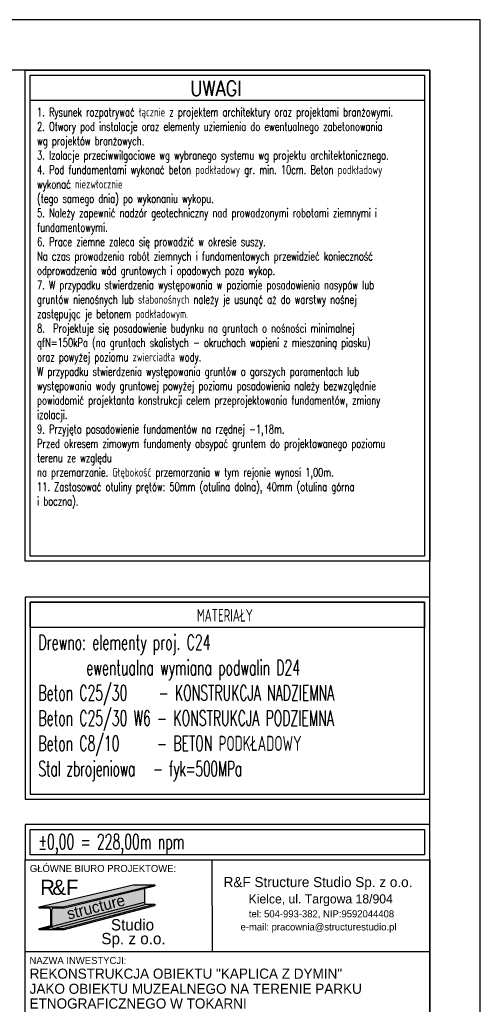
# Model space of a CAD drawing. Header units: centimetres. Extents: x 152786 to 159501, y -6718 to 1403.
# Tile 21 of 89: x 154430 to 154886, y -6206 to -5233. Entities that reach past the tile are written whole.
import ezdxf
from ezdxf.enums import TextEntityAlignment as Align

# ---------------------------------------------------------------- set-up
doc = ezdxf.new("R2010")
doc.units = ezdxf.units.CM
doc.header["$LTSCALE"] = 0.1
doc.layers.get('0').update_dxf_attribs({"color": 45})
for name, color, linetype in [('A_wymiary_zewn', 4, 'Continuous'), ('Format', 7, 'Continuous'), ('opisy_R&F', 3, 'Continuous'), ('ozn_graficzne_R&F', 5, 'Continuous'), ('Section', 3, 'Continuous'), ('wymiary_R&F', 3, 'Continuous')]:
    doc.layers.add(name, color=color, linetype=linetype)
doc.styles.add('MtXpl_FL_Pismo_Techn', font='txt')
doc.styles.add('MtXpl_FL_Pismo_Techn_1', font='txt')
doc.styles.add('simplex 0.6', font='simplex.shx', dxfattribs={"width": 0.6})
doc.styles.add('Skala 100', font='simplex.shx', dxfattribs={"width": 0.85, "height": 21})
doc.styles.add('TECH', font='FL Pismo Techniczne.ttf')

# ---------------------------------------------------------------- blocks, each defined once
blk = doc.blocks.new('tab_konstr_Tokarnia')
at = {"layer": 'A_wymiary_zewn', "true_color": 0xd7d6d6}
h = blk.add_hatch(color=254, dxfattribs=at)
h.dxf.hatch_style = 1
h.paths.add_polyline_path([(155912.24, -6517.47), (155890.64, -6517.47), (155797.69, -6539.31), (155821.69, -6539.31)])
at = {"layer": 'A_wymiary_zewn', "true_color": 0x848484}
h = blk.add_hatch(color=252, dxfattribs=at)
h.dxf.hatch_style = 1
h.paths.add_polyline_path([(155901.85, -6534.75), (155901.85, -6521.2), (155821.69, -6540.66), (155812.39, -6540.66, 0.414214), (155810.14, -6542.91), (155810.14, -6558.51, 0.037989), (155810.16, -6558.85)])
at = {"layer": 'A_wymiary_zewn', "true_color": 0x293133}
h = blk.add_hatch(color=250, dxfattribs=at)
h.dxf.hatch_style = 1
h.paths.add_polyline_path([(155912.24, -6518.68), (155912.24, -6517.47), (155821.69, -6539.31), (155821.69, -6540.66)])
h = blk.add_hatch(color=250, dxfattribs=at)
h.dxf.hatch_style = 1
edge = h.paths.add_edge_path()
edge.add_line((155797.69, -6560.76), (155806.99, -6560.76))
edge.add_arc((155806.99, -6558.51), 2.25, 270, 0)
edge.add_line((155809.24, -6558.51), (155809.24, -6542.91))
edge.add_arc((155806.99, -6542.91), 2.25, 0, 90)
edge.add_line((155806.99, -6540.66), (155797.69, -6540.66))
edge.add_line((155797.69, -6540.66), (155797.69, -6539.31))
edge.add_line((155797.69, -6539.31), (155821.69, -6539.31))
edge.add_line((155821.69, -6539.31), (155821.69, -6540.66))
edge.add_line((155821.69, -6540.66), (155812.39, -6540.66))
edge.add_arc((155812.39, -6542.91), 2.25, 90, 180)
edge.add_line((155810.14, -6542.91), (155810.14, -6558.51))
edge.add_arc((155812.39, -6558.51), 2.25, 180, 270)
edge.add_line((155812.39, -6560.76), (155821.69, -6560.76))
edge.add_line((155821.69, -6560.76), (155821.69, -6562.11))
edge.add_line((155821.69, -6562.11), (155797.69, -6562.11))
edge.add_line((155797.69, -6562.11), (155797.69, -6560.76))
at = {"layer": 'A_wymiary_zewn', "true_color": 0xafadad}
h = blk.add_hatch(color=253, dxfattribs=at)
h.dxf.hatch_style = 1
h.paths.add_polyline_path([(155903.87, -6536.77, -0.414214), (155901.85, -6534.75), (155810.16, -6558.85, 0.370396), (155812.39, -6560.76)])
at = {"layer": 'A_wymiary_zewn', "true_color": 0xd7d6d6}
h = blk.add_hatch(color=254, dxfattribs=at)
h.dxf.hatch_style = 1
h.paths.add_polyline_path([(155912.24, -6536.77), (155903.87, -6536.77), (155812.39, -6560.76), (155821.69, -6560.76)])
at = {"layer": 'A_wymiary_zewn', "true_color": 0x293133}
h = blk.add_hatch(color=250, dxfattribs=at)
h.dxf.hatch_style = 1
h.paths.add_polyline_path([(155912.24, -6537.99), (155912.24, -6536.77), (155821.69, -6560.76), (155821.69, -6562.11)])
at = {"layer": 'A_wymiary_zewn', "true_color": 0xafadad}
h = blk.add_hatch(color=253, dxfattribs=at)
h.dxf.hatch_style = 1
h.paths.add_polyline_path([(155809.24, -6558.51), (155809.24, -6557.78), (155797.69, -6560.76), (155806.99, -6560.76, 0.414214)])
at = {"color": 5}
for p, q in [((155783.87, -6492.94), (156183.87, -6492.94)), ((155783.87, -7096.92), (155783.87, -6492.94)), ((156183.87, -6492.94), (156183.87, -7096.92)), ((156183.87, -7096.92), (155783.87, -7096.92))]:
    blk.add_line(p, q, dxfattribs=at)
at = {"color": 4}
for p, q in [((155969.34, -6583.94), (155968.87, -6492.94)), ((156183.87, -6583.94), (155783.87, -6583.94)), ((156183.87, -6686.19), (155783.87, -6686.19)), ((156183.87, -6739.42), (155783.87, -6739.42)), ((155968.87, -6739.42), (155968.87, -6871.92)), ((156101.37, -6739.42), (156101.37, -6871.92)), ((156183.87, -6759.42), (155783.87, -6759.42)), ((156183.87, -6759.42), (155783.87, -6759.42)), ((156183.87, -6759.42), (155783.87, -6759.42)), ((156183.87, -6796.92), (155783.87, -6796.92)), ((156183.87, -6834.42), (155783.87, -6834.42)), ((156183.87, -6871.92), (155783.87, -6871.92)), ((156183.87, -6871.92), (155783.87, -6871.92)), ((156183.87, -6909.42), (155783.87, -6909.42)), ((156183.87, -6946.92), (155783.87, -6946.92)), ((156183.87, -7021.92), (155783.87, -7021.92)), ((156088.87, -7021.92), (156088.87, -7096.92)), ((156088.87, -7059.42), (156183.87, -7059.42))]:
    blk.add_line(p, q, dxfattribs=at)
at = {"layer": 'A_wymiary_zewn', "color": 250, "true_color": 0x293133}
for p, q in [((155797.69, -6539.31), (155890.64, -6517.47)), ((155821.69, -6539.31), (155912.24, -6517.47)), ((155821.69, -6540.66), (155912.24, -6518.68)), ((155890.64, -6517.47), (155912.24, -6517.47)), ((155901.85, -6520.71), (155901.85, -6534.75)), ((155912.24, -6517.47), (155912.24, -6518.68)), ((155797.69, -6540.66), (155797.69, -6539.31)), ((155797.69, -6539.31), (155821.69, -6539.31)), ((155806.99, -6540.66), (155797.69, -6540.66)), ((155809.24, -6558.51), (155809.24, -6542.91)), ((155810.14, -6542.91), (155810.14, -6558.51)), ((155810.16, -6558.85), (155901.85, -6534.75)), ((155812.39, -6560.76), (155903.87, -6536.77)), ((155821.69, -6540.66), (155812.39, -6540.66)), ((155821.69, -6560.76), (155912.24, -6536.77)), ((155821.69, -6562.11), (155912.24, -6537.99)), ((155821.69, -6539.31), (155821.69, -6540.66)), ((155903.87, -6536.77), (155912.24, -6536.77)), ((155797.69, -6560.76), (155809.24, -6557.78)), ((155797.69, -6560.76), (155806.99, -6560.76)), ((155797.69, -6562.11), (155797.69, -6560.76)), ((155821.69, -6562.11), (155797.69, -6562.11)), ((155812.39, -6560.76), (155821.69, -6560.76)), ((155821.69, -6560.76), (155821.69, -6562.11))]:
    blk.add_line(p, q, dxfattribs=at)
for centre, radius, start, end in [((155806.99, -6542.91), 2.25, 0, 90), ((155812.39, -6542.91), 2.25, 90, 180), ((155903.87, -6534.75), 2.03, 180, 270), ((155806.99, -6558.51), 2.25, 270, 0), ((155812.39, -6558.51), 2.25, 180, 270)]:
    blk.add_arc(centre, radius, start, end, dxfattribs=at)
at = {"layer": 'Section'}
for p, q in [((155890.64, -6517.47), (155912.24, -6517.47)), ((155912.24, -6517.47), (155912.24, -6518.68)), ((155912.24, -6536.77), (155912.24, -6537.99))]:
    blk.add_line(p, q, dxfattribs=at)
at = {"color": 4}
for s, height, style, p in [('GŁÓWNE BIURO PROJEKTOWE:', 7, 'TECH', (155788.64, -6504.94)), ('R&F Structure Studio Sp. z o.o.', 10, 'MtXpl_FL_Pismo_Techn', (155980.21, -6519.88)), ('Kielce, ul. Targowa 18/904', 9, 'MtXpl_FL_Pismo_Techn', (156004.9, -6536.03)), ('tel: 504-993-382, NIP:9592044408', 7, 'MtXpl_FL_Pismo_Techn', (156005.06, -6549.8)), ('e-mail: pracownia@structurestudio.pl', 7, 'MtXpl_FL_Pismo_Techn', (155996.88, -6562.75)), ('NAZWA INWESTYCJI:', 7, 'TECH', (155788.34, -6595.94)), ('REKONSTRUKCJA OBIEKTU "KAPLICA Z DYMIN"', 10, 'TECH', (155788.4, -6610.48)), ('JAKO OBIEKTU MUZEALNEGO NA TERENIE PARKU ', 10, 'TECH', (155788.4, -6625.43)), ('ETNOGRAFICZNEGO W TOKARNI ', 10, 'TECH', (155788.32, -6639.99)), ('JEDNOSTKA EWID.: 260403_5 - CHĘCINY (obszar wiejski), ', 9, 'TECH', (155788.5, -6667.34)), ('CZĘŚĆ DZ. NR EWID. 1682/2, OBRĘB EWID. 0016 TOKARNIA, GM. CHĘCINY  ', 9, 'TECH', (155788.5, -6681.06)), ('INWESTOR/ZLECENIODAWCA:', 7, 'TECH', (155787.87, -6698.19)), ('MUZEUM WSI KIELECKIEJ ', 10, 'TECH', (155788.87, -6714.7)), ('ul. Jana Pawła II nr 6 25-025 Kielce ', 10.0002, 'TECH', (155788.87, -6732.44)), ('AUTORZY OPRACOWANIA:', 7, 'TECH', (155787.87, -6751.42)), ('NUMER UPRAWNIEŃ:', 7, 'TECH', (155972.87, -6751.42)), ('PODPIS:', 7, 'TECH', (156105.37, -6751.42)), ('PROJEKTOWAŁ:', 7, 'TECH', (155787.9, -6771.42)), ('OPRACOWAŁ:', 7, 'TECH', (155787.9, -6808.92)), ('SPRAWDZIŁ:', 7, 'TECH', (155787.9, -6846.42)), ('FAZA PROJEKTU:', 7, 'TECH', (155787.87, -6883.92)), ('BRANŻA:', 7, 'TECH', (155787.87, -6921.42)), ('TYTUŁ RYSUNKU:', 7, 'TECH', (155787.87, -6958.92)), ('NUMER RYSUNKU:', 7, 'TECH', (155787.87, -7033.92)), ('SKALA:', 7, 'TECH', (156092.87, -7033.92)), ('DATA:', 7, 'TECH', (156092.87, -7071.42))]:
    blk.add_text(s, height=height, dxfattribs=dict(at, style=style)).set_placement(p)
at = {"color": 3, "style": 'TECH'}
for s, height, p in [('mgr inż. Paweł Frąckiewicz', 9, (155788.97, -6787.22)), ('SWK/0119/PWBKb/21', 9, (155976.35, -6784.26)), ('mgr inż. Mateusz Zieja', 9, (155788.97, -6824.72)), ('- - -', 9, (156018.16, -6821.76)), ('PROJEKT WYKONAWCZY', 12.5, (155789.87, -6901.42)), ('KONSTRUKCJA', 12.5, (155789.87, -6938.92)), ('06.2025', 12.5, (156120.53, -7086.92))]:
    blk.add_text(s, height=height, dxfattribs=at).set_placement(p)
at = {"color": 3, "char_height": 9, "style": 'TECH'}
for s, insert, width, attachment_point in [('mgr inż. Sławomir Rogowski', (155790.36, -6864.92), 202.7748, 7), ('\\pxi-3,l4,t4;SWK/0129/POOK/09', (156027.86, -6858.62), 115, 8)]:
    blk.add_mtext(s, dxfattribs=dict(at, insert=insert, width=width, attachment_point=attachment_point))
at = {"layer": 'A_wymiary_zewn', "color": 10, "style": 'TECH'}
for s, p in [('R', (155798.91, -6527.63)), ('F', (155824.41, -6527.63))]:
    blk.add_text(s, height=15, dxfattribs=at).set_placement(p)
at = {"layer": 'A_wymiary_zewn', "color": 18, "true_color": 0x000000, "style": 'TECH'}
blk.add_text('&', height=15, dxfattribs=at).set_placement((155810.91, -6527.63))
at = {"layer": 'A_wymiary_zewn', "color": 4, "style": 'MtXpl_FL_Pismo_Techn_1'}
blk.add_text('structure', height=11.25, rotation=14.13176, dxfattribs=at).set_placement((155826.88, -6552.05))
at = {"layer": 'A_wymiary_zewn', "color": 1, "style": 'TECH'}
for s, p in [('Studio', (155868.78, -6562.79)), ('Sp. z o.o.', (155859.31, -6576.42))]:
    blk.add_text(s, height=11.25, dxfattribs=at).set_placement(p)
blk = doc.blocks.new('TAB_2')
at = {"layer": 'opisy_R&F', "color": 4}
for points in [[(-300, 450), (-1100, 450), (-1100, 50), (-300, 50)], [(-1090, 440), (-310, 440), (-310, 390), (-1090, 390)], [(-310, 440), (-1090, 440), (-1090, 60), (-310, 60)], [(-300, 0), (-1100, 0), (-1100, -70), (-300, -70)], [(-1090, -10), (-310, -10), (-310, -60), (-1090, -60)]]:
    blk.add_lwpolyline(points, close=True, dxfattribs=at)
at = {"layer": 'opisy_R&F', "color": 2, "style": 'simplex 0.6', "width": 0.6}
blk.add_text('MATERIAŁY', height=25, dxfattribs=at).set_placement((-704.9, 401.3), align=Align.CENTER)
at = {"layer": 'opisy_R&F', "ltscale": 50, "char_height": 30, "width": 863.574, "attachment_point": 1, "style": 'simplex 0.6'}
for s, insert in [('{\\C5;Drewno: elementy proj. C24\\P       \\H0.666667x; \\H1.5x;ewentualna wymiana podwalin D24\\PBeton C25/30     - KONSTRUKCJA NADZIEMNA^JBeton C25/30 W6 - KONSTRUKCJA PODZIEMNA \\PBeton C8/10      - BETON PODKŁADOWY \\P\\T0.96;Stal zbrojeniowa   - fyk=500MPa}', (-1073.6, 375.5)), ('{\\C5;%%p0,00 = 228,00m npm}', (-1073.6, -19))]:
    blk.add_mtext(s, dxfattribs=dict(at, insert=insert))

msp = doc.modelspace()

# ---------------------------------------------------------------- linework, layer by layer
at = {"layer": 'Format'}
msp.add_lwpolyline([(152785.6077, -6717.5034), (154885.6077, -6717.5034), (154885.6077, -5232.5034), (152785.6077, -5232.5034)], close=True, dxfattribs=at)
at = {"layer": 'opisy_R&F', "color": 4}
for points in [[(154435.6077, -5282.5034), (154835.6077, -5282.5034), (154835.6077, -5768.0371), (154435.6077, -5768.0371)], [(154440.6077, -5287.5034), (154830.6077, -5287.5034), (154830.6077, -5763.0371), (154440.6077, -5763.0371)], [(154440.6077, -5287.5034), (154830.6077, -5287.5034), (154830.6077, -5312.5034), (154440.6077, -5312.5034)]]:
    msp.add_lwpolyline(points, close=True, dxfattribs=at)
at = {"layer": 'ozn_graficzne_R&F'}
msp.add_lwpolyline([(152895.6077, -6667.5034), (154835.6077, -6667.5034), (154835.6077, -5282.5034), (152895.6077, -5282.5034)], close=True, dxfattribs=at)

# ---------------------------------------------------------------- block references
at = {"layer": 'A_wymiary_zewn'}
msp.add_blockref('tab_konstr_Tokarnia', (-1348.2602, 429.4175), dxfattribs=at)
at = {"layer": 'wymiary_R&F', "xscale": 0.5, "yscale": 0.5, "zscale": 0.5}
msp.add_blockref('TAB_2', (154985.6077, -6028.5218), dxfattribs=at)

# ---------------------------------------------------------------- texts
at = {"layer": 'opisy_R&F', "color": 2, "style": 'Skala 100', "width": 0.85}
msp.add_text('UWAGI', height=15, dxfattribs=at).set_placement((154624.4022, -5307.9431), align=Align.CENTER)
at = {"layer": 'opisy_R&F', "insert": (154447.5212, -5319.6093), "char_height": 9, "width": 377.724401, "attachment_point": 1, "style": 'simplex 0.6'}
msp.add_mtext('{\\W0.7;\\H0.95x;1. Rysunek rozpatrywać łącznie z projektem architektury oraz projektami branżowymi.\\P2. Otwory pod instalacje oraz elementy uziemienia do ewentualnego zabetonowania wg projektów branżowych. \\P3. Izolacje przeciwwilgociowe wg wybranego systemu wg projektu architektonicznego.\\P4. Pod fundamentami wykonać beton podkładowy gr. min. 10cm. Beton podkładowy wykonać niezwłocznie \\P(tego samego dnia) po wykonaniu wykopu. \\P5. Należy zapewnić nadzór geotechniczny nad prowadzonymi robotami ziemnymi i fundamentowymi.\\P6. Prace ziemne zaleca się prowadzić w okresie suszy. \\PNa czas prowadzenia robót ziemnych i fundamentowych przewidzieć konieczność odprowadzenia wód gruntowych i opadowych poza wykop. \\P7. W przypadku stwierdzenia występowania w poziomie posadowienia nasypów lub gruntów nienośnych lub słabonośnych należy je usunąć aż do warstwy nośnej zastępując je betonem podkładowym.\\P\\C2;8.  Projektuje się posadowienie budynku na gruntach o nośności minimalnej\\C1; \\C2;qfN=150kPa (na gruntach skalistych - okruchach wapieni z mieszaniną piasku) oraz powyżej poziomu zwierciadła wody. \\PW przypadku stwierdzenia występowania gruntów o gorszych paramentach lub występowania wody gruntowej powyżej poziomu posadowienia należy bezwzględnie powiadomić projektanta konstrukcji celem przeprojektowania fundamentów, zmiany izolacji.\\P\\C256;9. Przyjęto posadowienie fundamentów na rzędnej -1,18m.\\PPrzed okresem zimowym fundamenty obsypać gruntem do projektowanego poziomu terenu ze względu \\Pna przemarzanie. Głębokość przemarzania w tym rejonie wynosi 1,00m. \\P11. Zastosować otuliny prętów: 50mm (otulina dolna), 40mm (otulina górna \\Pi boczna).}', dxfattribs=at)

doc.saveas('drawing.dxf')
